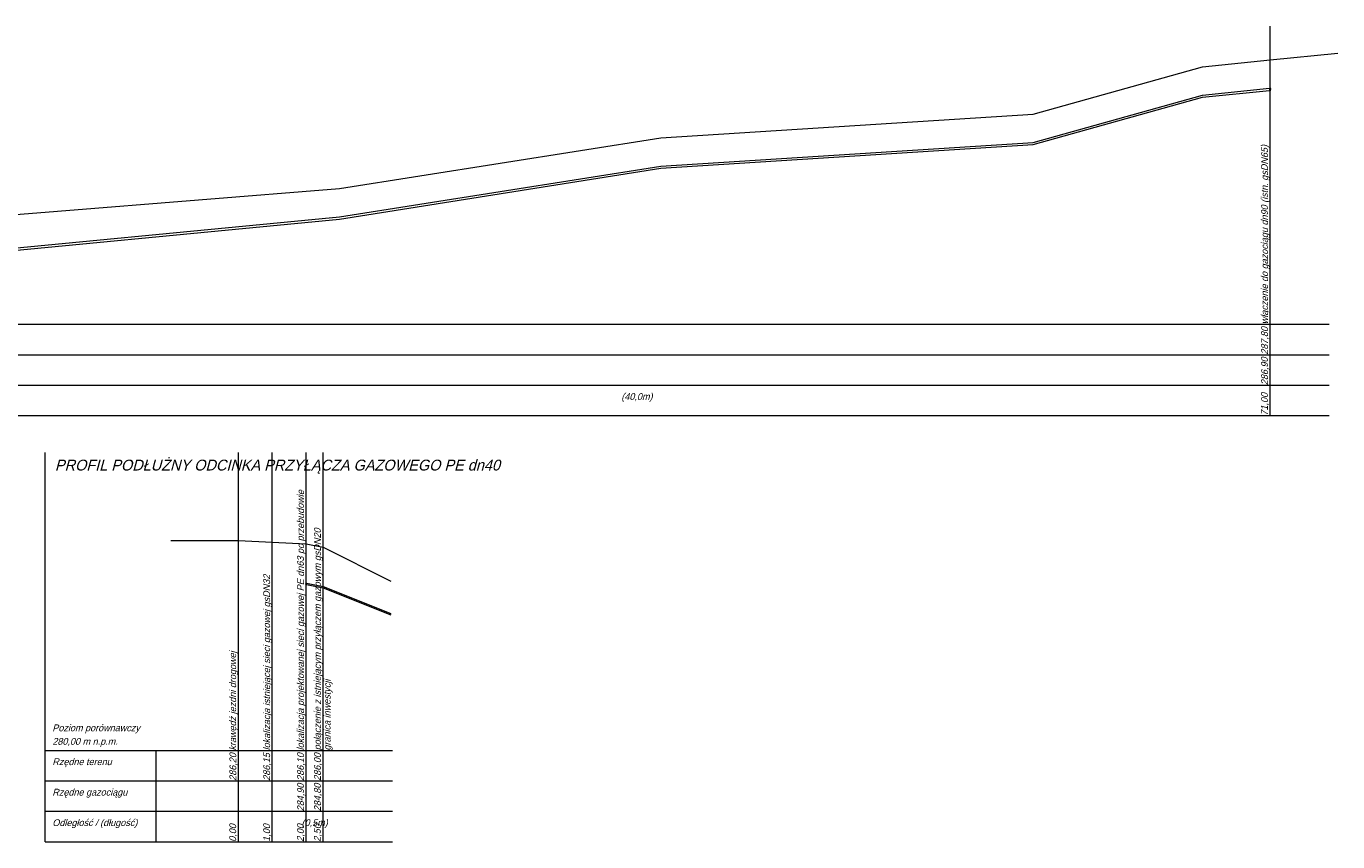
# Model space of a CAD drawing. Header units: millimetres. Extents: x 672 to 1590, y 691 to 891.
# Tile 2 of 4: x 712 to 750, y 796 to 820. Entities that reach past the tile are written whole.
import ezdxf

# ---------------------------------------------------------------- set-up
doc = ezdxf.new("R2010")
doc.units = ezdxf.units.MM
doc.layers.get('0').update_dxf_attribs({"lineweight": 25})
doc.layers.add('5', color=3, linetype='Continuous', lineweight=18)
doc.styles.get("Standard").update_dxf_attribs({"font": 'IC-isocp.shx', "oblique": 15})

msp = doc.modelspace()

# ---------------------------------------------------------------- linework, layer by layer
at = {"layer": '5'}
for p, q in [((748.31, 808.192), (748.31, 819.692)), ((671.598, 810.892), (750.053, 810.892)), ((671.598, 809.992), (750.053, 809.992)), ((671.598, 809.092), (750.053, 809.092)), ((671.598, 808.192), (750.053, 808.192)), ((712.116, 795.606), (712.116, 807.106)), ((717.828, 795.606), (717.828, 807.106)), ((718.828, 795.606), (718.828, 807.106)), ((719.828, 795.606), (719.828, 807.106)), ((720.328, 795.606), (720.328, 807.106)), ((712.116, 798.306), (722.377, 798.306)), ((715.396, 795.606), (715.396, 798.306)), ((712.116, 797.406), (722.377, 797.406)), ((712.116, 796.506), (722.377, 796.506)), ((712.116, 795.606), (722.377, 795.606))]:
    msp.add_line(p, q, dxfattribs=at)
for points in [[(675.31, 816.598), (677.31, 816.698), (680.81, 816.998), (689.31, 817.698), (698.81, 818.598), (699.31, 818.598), (706.81, 813.898), (708.31, 813.898), (720.81, 814.898), (730.31, 816.398), (741.31, 817.098), (746.31, 818.498), (748.31, 818.698), (750.31, 818.898)], [(678.81, 815.661), (680.81, 815.861), (689.31, 816.561), (698.81, 817.461), (699.31, 817.161), (706.31, 812.961), (708.31, 812.861), (720.81, 814.061), (730.31, 815.561), (741.31, 816.261), (746.31, 817.661), (748.294, 817.86)], [(678.81, 815.598), (680.81, 815.798), (689.31, 816.498), (698.81, 817.398), (699.31, 817.098), (706.31, 812.898), (708.31, 812.798), (720.81, 813.998), (730.31, 815.498), (741.31, 816.198), (746.31, 817.598), (748.295, 817.797)], [(715.828, 804.506), (717.828, 804.506), (718.828, 804.456), (719.828, 804.406), (720.328, 804.306), (722.328, 803.306)], [(719.837, 803.205), (720.328, 803.106), (722.328, 802.306)], [(719.838, 803.244), (720.328, 803.146), (722.328, 802.346)]]:
    msp.add_lwpolyline(points, dxfattribs=at)
at = {"layer": '5', "extrusion": (0, 0, -1)}
for centre, major_axis in [((748.31, 817.829), (0, -0.0483)), ((719.828, 803.226), (0, -0.0309))]:
    msp.add_ellipse(centre, major_axis=major_axis, ratio=0.423052, dxfattribs=at)

# ---------------------------------------------------------------- texts
at = {"oblique": 15}
msp.add_text('PROFIL PODŁUŻNY ODCINKA PRZYŁĄCZA GAZOWEGO PE dn40', height=0.32, dxfattribs=at).set_placement((712.407, 806.571))
at = {"layer": '5', "oblique": 15}
for s, rotation, p in [('włączenie do gazociągu dn90 (istn. gsDN65)', 90, (748.247, 810.892)), ('287,80', 90, (748.247, 809.992)), ('286,90', 90, (748.247, 809.092)), ('(40,0m)', 360, (729.143, 808.656)), ('71,00', 90, (748.244, 808.192)), ('lokalizacja projektowanej sieci gazowej PE dn63 po przebudowie', 90, (719.764, 798.306)), ('połączenie z istniejącym przyłączem gazowym gsDN20', 90, (720.264, 798.306)), ('lokalizacja istniejącej sieci gazowej gsDN32', 90, (718.764, 798.306)), ('krawędź jezdni drogowej', 90, (717.76, 798.3)), ('granica inwestycji', 90, (720.551, 798.3)), ('Poziom porównawczy', 360, (712.331, 798.87)), ('286,20', 90, (717.764, 797.406)), ('286,15', 90, (718.764, 797.406)), ('286,10', 90, (719.764, 797.406)), ('286,00', 90, (720.264, 797.406)), ('284,90', 90, (719.764, 796.506)), ('284,80', 90, (720.264, 796.506)), ('Odległość / (długość)', 360, (712.331, 796.07)), ('0,00', 90, (717.761, 795.606)), ('1,00', 90, (718.761, 795.606)), ('2,00', 90, (719.761, 795.606)), ('(0,5m)', 360, (719.694, 796.07)), ('2,50', 90, (720.261, 795.606))]:
    msp.add_text(s, height=0.2, rotation=rotation, dxfattribs=at).set_placement(p)
for s, p in [('280,00 m n.p.m.', (712.331, 798.47)), ('Rzędne terenu', (712.331, 797.87)), ('Rzędne gazociągu', (712.331, 796.97))]:
    msp.add_text(s, height=0.2, dxfattribs=at).set_placement(p)

doc.saveas('drawing.dxf')
